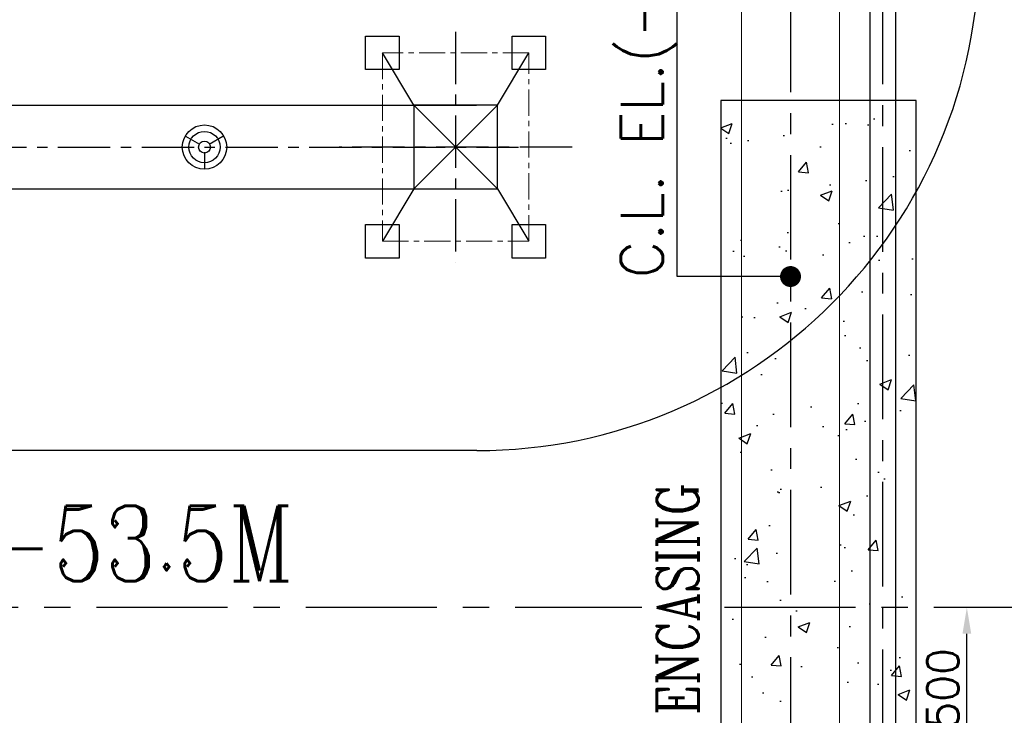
# Model space of a CAD drawing. Header units: inches. Extents: x -341304 to 31571016, y -692717 to 2132253.
# Tile 119 of 256: x 457621 to 481141, y -315058 to -298440. Entities that reach past the tile are written whole.
import ezdxf
from ezdxf.enums import TextEntityAlignment as Align

# ---------------------------------------------------------------- set-up
doc = ezdxf.new("R2010")
doc.units = ezdxf.units.IN
doc.header["$MEASUREMENT"] = 0
doc.linetypes.add('CENTER', pattern=[2, 1.25, -0.25, 0.25, -0.25])
for name, color, linetype in [('0-CL', 8, 'CENTER'), ('0-CW SUPPLY', 4, 'Continuous'), ('acw', 6, 'Continuous'), ('CEN', 1, 'CENTER'), ('ENCASING', 44, 'Continuous'), ('TCE-ME-ROAD', 244, 'Continuous'), ('text', 3, 'Continuous'), ('TOWER', 7, 'Continuous')]:
    doc.layers.add(name, color=color, linetype=linetype)
doc.layers.add('CENTER', color=2, linetype='CENTER', lineweight=15)
doc.styles.add('ROMANC', font='ROMANC.SHX')
doc.styles.add('ROMANS', font='romans')
doc.dimstyles.new('User600', dxfattribs={"dimscale": 500, "dimtxt": 1.5, "dimasz": 1.25, "dimexe": 1, "dimexo": 1, "dimgap": 0.4, "dimtad": 1, "dimdec": 0, "dimzin": 0, "dimdsep": 46, "dimtxsty": 'ROMANS', "dimcen": 1, "dimclrd": 8, "dimclre": 8, "dimclrt": 3, "dimadec": 0, "dimazin": 0, "dimtfac": 1, "dimtdec": 0, "dimtix": 1, "dimtofl": 0, "dimtmove": 0, "dimatfit": 3, "dimfxl": 1, "dimtolj": 1, "dimtzin": 0, "dimarcsym": 0})

# ---------------------------------------------------------------- blocks, each defined once
blk = doc.blocks.new('*D140')
at = {"color": 8, "lineweight": -2, "transparency": 16777216}
for p, q in [((480281, -312484), (480247, -312484)), ((480247, -319359), (480247, -313109)), ((477419, -319984), (480247, -319984))]:
    blk.add_line(p, q, dxfattribs=at)
at = {"color": 8, "transparency": 16777216}
for points in [[(480143, -313109), (480351, -313109), (480247, -312484)], [(480143, -319359), (480351, -319359), (480247, -319984)]]:
    blk.add_solid(points, dxfattribs=at)
at = {"layer": 'Defpoints', "color": 0, "transparency": 16777216}
for p in [(480247, -312484), (480281, -312484), (477419, -319984)]:
    blk.add_point(p, dxfattribs=at)
at = {"color": 3, "transparency": 16777216, "insert": (479672, -314737), "char_height": 750, "attachment_point": 5, "rotation": 90, "style": 'ROMANS'}
blk.add_mtext('\\A1;7500', dxfattribs=at)
blk = doc.blocks.new('BTG Road')
at = {"layer": 'TCE-ME-ROAD', "color": 11, "linetype": 'CENTER', "ltscale": 2500}
blk.add_line((2701394, 219644), (2701394, 641519), dxfattribs=at)
at = {"layer": 'TCE-ME-ROAD'}
blk.add_line((2705144, 568688), (2705144, 586019), dxfattribs=at)
blk.add_arc((2717144, 568689), 12000, 180, 270, dxfattribs=at)
blk = doc.blocks.new('TWRH')
at = {"ltscale": 3000}
for p, q in [((-1000, 1000), (-2250, 1750)), ((1000, 1000), (2250, 1750)), ((1000, 1000), (-1000, 1000)), ((-1000, 1000), (-1000, -1000)), ((1000, -1000), (1000, 1000)), ((-1000, -1000), (-2250, -1750)), ((-1000, -1000), (1000, -1000)), ((1000, -1000), (2250, -1750))]:
    blk.add_line(p, q, dxfattribs=at)
at = {"ltscale": 100}
for p, q in [((-1000, 1000), (1000, -1000)), ((1000, 1000), (-1000, -1000))]:
    blk.add_line(p, q, dxfattribs=at)
for points in [[(-2650, 2150), (-1850, 2150), (-1850, 1350), (-2650, 1350)], [(1850, 2150), (2650, 2150), (2650, 1350), (1850, 1350)], [(-2650, -1350), (-1850, -1350), (-1850, -2150), (-2650, -2150)], [(1850, -1350), (2650, -1350), (2650, -2150), (1850, -2150)]]:
    blk.add_lwpolyline(points, close=True, dxfattribs=at)
at = {"layer": 'CEN', "ltscale": 1000}
for p, q in [((0, -2781), (0, 2781)), ((2753, 0), (-2753, 0))]:
    blk.add_line(p, q, dxfattribs=at)
at = {"layer": 'CENTER', "color": 7, "ltscale": 500}
for p, q in [((2250, 1750), (-2250, 1750)), ((-2250, 1750), (-2250, -1750)), ((2250, -1750), (2250, 1750)), ((-2250, -1750), (2250, -1750))]:
    blk.add_line(p, q, dxfattribs=at)
blk = doc.blocks.new('400LAPL')
at = {"color": 230, "ltscale": 700}
for p, q in [((-442, 255), (-108, 62)), ((108, 62), (442, 255)), ((0, -125), (0, -510))]:
    blk.add_line(p, q, dxfattribs=at)
for radius, start, end in [(530, 0, 180), (530, 180, 0), (142, 0, 180), (142, 180, 0)]:
    blk.add_arc((0, 0), radius, start, end, dxfattribs=at)
blk = doc.blocks.new('A$C232611C6')
at = {"layer": 'CEN', "ltscale": 1000}
blk.add_line((7075, 11000, 0), (34075, 11000, 0), dxfattribs=at)
at = {"layer": 'TOWER', "color": 230}
for p, q in [((9575, 12000, 0), (33075, 12000, 0)), ((9575, 10000, 0), (33075, 10000, 0))]:
    blk.add_line(p, q, dxfattribs=at)
blk.add_ellipse((26575, 11000, 0), major_axis=(-265, -265), ratio=1, start_param=5.497787, end_param=11.780972, dxfattribs=at)
at = {"rotation": 90}
blk.add_blockref('TWRH', (32575, 11000, 0), dxfattribs=at)
at = {"layer": 'TOWER', "color": 230, "xscale": -1, "zscale": 1333.333333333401}
blk.add_blockref('400LAPL', (26575, 11000, 0), dxfattribs=at)
blk = doc.blocks.new('GT REV-02')
at = {"color": 230}
blk.add_blockref('A$C232611C6', (-997690, 1191, 96251), dxfattribs=at)

msp = doc.modelspace()

# ---------------------------------------------------------------- hatches: boundary and pattern name
at = {"layer": 'ENCASING'}
h = msp.add_hatch(dxfattribs=at)
h.set_pattern_fill('AR-CONC', color=256, scale=400)
h.set_pattern_definition([(50, (795709.4, -258983.5), (2869.04, -251.009), [300, -3300]), (355, (795709.4, -258983.5), (-555.005, 3008.769), [240, -2640]), (100.4514, (795948.5, -259004.4), (2314.035, 2757.76), [254.96, -2804.568]), (46.1842, (795709.4, -258183.5), (4268.965, -662.077), [450, -4950]), (96.6356, (796065, -258238.7), (3738.65, 3896.474), [382.44, -4206.855]), (351.1842, (795709.4, -258183.5), (3738.65, 3896.474), [360, -3960]), (21, (796109.4, -258383.5), (2387.628, -1610.476), [300, -3300]), (326, (796109.4, -258383.5), (973.26, 2900.6), [240, -2640]), (71.4514, (796308.3, -258517.7), (3360.89, 1290.125), [254.96, -2804.568]), (37.5, (795709.4, -258983.5), (48.6394, 1331.5754), [0, -2608, 0, -2680, 0, -2650]), (7.5, (795709.4, -258983.5), (1052.278, 1577.647), [0, -1528, 0, -2548, 0, -1010]), (327.5, (794817.4, -258983.5), (2135.2897, -90.2195), [0, -1000, 0, -3120, 0, -4140]), (317.5, (794417.4, -258983.5), (2332.745, 400.42), [0, -1300, 0, -2072, 0, -2940])])
h.paths.add_polyline_path([(479039.4, -300366.8), (474366.9, -300366.8), (474366.9, -319233.5), (479039.4, -319233.5)])

# ---------------------------------------------------------------- linework, layer by layer
at = {"layer": '0-CL', "lineweight": -3, "ltscale": 2000}
for p, q in [((478234.4, -261483.5), (478234.4, -330973.5)), ((476034.4, -269672.7), (476034.4, -324659.1))]:
    msp.add_line(p, q, dxfattribs=at)
at = {"layer": '0-CW SUPPLY', "color": 4, "linetype": 'Continuous', "lineweight": 9, "ltscale": 2500}
for p, q in [((477201.9, -320759.1, 96251.3), (477201.9, -269233)), ((474866.9, -320759.1), (474866.9, -269858.7))]:
    msp.add_line(p, q, dxfattribs=at)
at = {"layer": 'acw', "color": 6, "linetype": 'Continuous', "ltscale": 100}
for p, q in [((478539.4, -264622), (478539.4, -330973.5)), ((477929.4, -265788.5), (477929.4, -330973.5))]:
    msp.add_line(p, q, dxfattribs=at)
at = {"layer": 'ENCASING'}
msp.add_lwpolyline([(479039.4, -300366.8), (474366.9, -300366.8), (474366.9, -319233.5), (479039.4, -319233.5)], close=True, dxfattribs=at)

# ---------------------------------------------------------------- block references
at = {"color": 230}
msp.add_blockref('GT REV-02', (1433150.1, -313674.2, 96251.3), dxfattribs=at)
at = {"layer": 'TCE-ME-ROAD', "rotation": 90}
msp.add_blockref('BTG Road', (1037228.5, -3013877.5), dxfattribs=at)

# ---------------------------------------------------------------- texts
at = {"layer": 'text', "lineweight": 25, "style": 'ROMANS'}
msp.add_text('C.L. EL.(-)4.0M', height=1000, rotation=90, dxfattribs=at).set_placement((472983, -304619.3, -191272.6))
at = {"layer": 'text', "style": 'ROMANC', "width": 0.8}
msp.add_text('C OF ROAD W-53.5M', height=1800, dxfattribs=at).set_placement((453662.9, -310952.2), align=Align.MIDDLE)

# ---------------------------------------------------------------- dimensions: what is measured, and where the dimension line sits
dim = msp.add_linear_dim(base=(480247.1, -312483.5), p1=(477419.4, -319983.5), p2=(480280.9, -312483.5), angle=90, dimstyle='User600', override={"dimexe": 0, "dimexo": 0})
dim.commit()
dim.dimension.update_dxf_attribs({"geometry": '*D140', "text_midpoint": (480247.1, -314737.2), "dimtype": 160})

# ---------------------------------------------------------------- leaders
msp.add_leader([(476034.4, -304575.7, -96251.3), (473326.8, -304575.7, -96251.3), (473326.8, -292765, -96251.3)], dimstyle='User600', override={"dimasz": 1, "dimtad": 0, "dimldrblk": 'Dot'})

# ---------------------------------------------------------------- next in the draw order: wipeouts: each hides what was drawn before it
msp.add_wipeout([(474187.5, -315634.3), (474187.5, -308915.2), (472487.5, -308915.2), (472487.5, -315634.3)]).translate(0, 0, 96251.3).dxf.layer = 'text'

# ---------------------------------------------------------------- next in the draw order: texts
at = {"layer": 'text', "ltscale": 1.5, "style": 'ROMANC', "width": 0.8}
msp.add_text('ENCASING', height=1000, rotation=90, dxfattribs=at).set_placement((473337.5, -312274.7, 96251.3), align=Align.MIDDLE)

doc.saveas('drawing.dxf')
